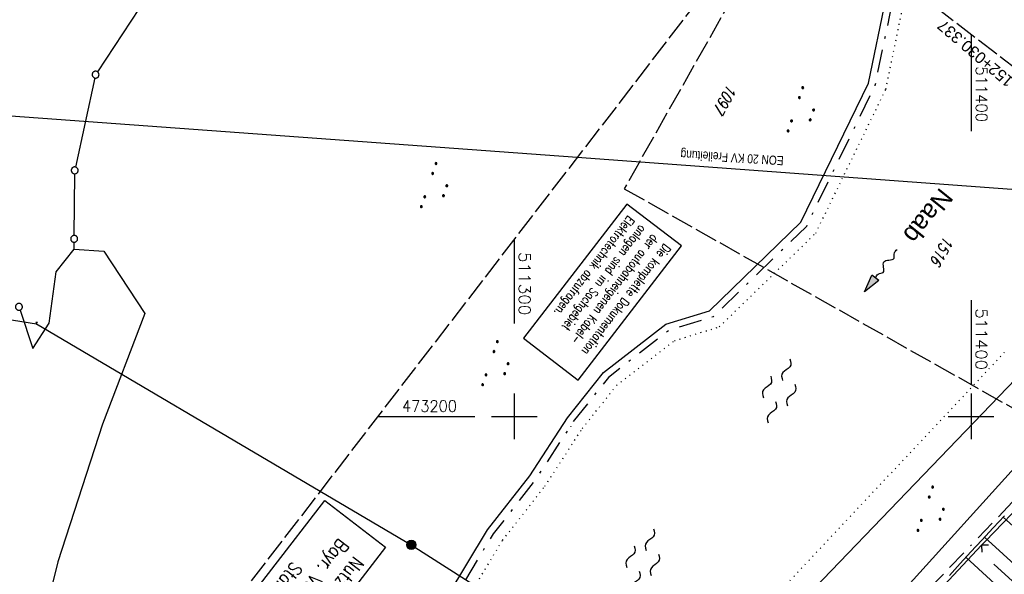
# Model space of a CAD drawing. Extents: x 510526 to 513920, y 467229 to 478797.
# Tile 212 of 256: x 511192 to 511407, y 473165 to 473287. Entities that reach past the tile are written whole.
import ezdxf
from ezdxf.enums import TextEntityAlignment as Align

# ---------------------------------------------------------------- set-up
doc = ezdxf.new("R2010")
doc.units = 0
doc.header["$LTSCALE"] = 10
doc.header["$MEASUREMENT"] = 0
for name, pattern in [('ACAD_ISO16W100', [73, 15, -6.5, 15, -6.5, 15, -7, 1, -7]), ('AUSGEZOGEN', [0]), ('LT00', [0]), ('LT08', [0.42, 0.2, -0.1, 0.02, -0.1]), ('LT14', [0.6, 0.5, -0.1]), ('PUNKTX2_STR', [0.6, 0.1, -0.5])]:
    doc.linetypes.add(name, pattern=pattern)
doc.layers.get('0').update_dxf_attribs({"linetype": 'LT00'})
for name, color, linetype in [('--FLIEßRICHTPFEIL', 180, 'Continuous'), ('--WASSER_GRENZE', 180, 'PUNKTX2_STR'), ('--WASSER_NUTZUNG', 180, 'Continuous'), ('-EL-020', 250, 'LT00'), ('BAB-KABEL', 220, 'ACAD_ISO16W100'), ('BAB-KABEL_TEXT_KASTEN', 224, 'Continuous'), ('DFK_AB_L', 21, 'LT00'), ('DFK_FLUR_NR', 250, 'LT00'), ('DFK_GZPKT', 250, 'LT00'), ('DFK_KATASTER', 250, 'LT00'), ('DFK_NUTZUNG', 250, 'LT00'), ('DFK_STAND', 22, 'LT00'), ('DFK_TOPO-SYM', 252, 'LT00'), ('GEMEINDEGRENZE', 3, 'LT08'), ('GEWÄSSERNAME', 255, 'Continuous'), ('STROM_FREILTG', 80, 'STROMFREILEITUNG'), ('STROM_TEXT', 80, 'Continuous'), ('V92_RASTER', 250, 'LT00'), ('V93_BOESCH', 250, 'LT00'), ('V93_BOSCHUNG', 250, 'LT00'), ('V93_RASTER', 250, 'LT00'), ('V93_ZAUN', 40, 'LT00')]:
    doc.layers.add(name, color=color, linetype=linetype)
doc.layers.add('-BLATT_92-RAND', color=7, linetype='LT14', plot=False)
doc.layers.add('-BLATT_93-RAND', color=7, linetype='LT14', plot=False)
doc.styles.add('Arial', font='ARIAL.TTF')
doc.styles.add('Beschrift', font='ARIAL.TTF')
doc.styles.add('ROMANS', font='romans.shx', dxfattribs={"width": 0.8})
doc.styles.get("Standard").update_dxf_attribs({"font": 'romans.shx'})
doc.styles.add('Strom', font='txt.shx')
doc.styles.add('Versorgungsltg', font='ARIAL.TTF', dxfattribs={"width": 0.8, "height": 2})
doc.linetypes.add('STROMFREILEITUNG', pattern='A,12.7,-5.5,["xx",Strom,S=2.5,R=0,X=-2.6,Y=-0.85],-4.35', length=22.55)

# ---------------------------------------------------------------- blocks, each defined once
blk = doc.blocks.new('SYMB7111')
at = {"color": 0, "linetype": 'ByBlock'}
for p, q in [((-0.13, 0.202919), (-0.13, 0.177081)), ((-0.125, 0.172895), (-0.125, 0.207105)), ((-0.12, 0.209164), (-0.12, 0.170836)), ((-0.115, 0.170204), (-0.115, 0.209796)), ((-0.11, 0.209164), (-0.11, 0.170836)), ((-0.105, 0.172895), (-0.105, 0.207105)), ((-0.1, 0.202919), (-0.1, 0.177081)), ((-0.095, 0.189874), (-0.095, 0.190146)), ((0.1, 0.202919), (0.1, 0.177081)), ((0.105, 0.172895), (0.105, 0.207105)), ((0.11, 0.209164), (0.11, 0.170836)), ((0.115, 0.170204), (0.115, 0.209796)), ((0.12, 0.209164), (0.12, 0.170836)), ((0.125, 0.172895), (0.125, 0.207105)), ((0.13, 0.202919), (0.13, 0.177081)), ((0.135, 0.189874), (0.135, 0.190146)), ((-0.515, -0.177081), (-0.515, -0.202919)), ((-0.51, -0.207105), (-0.51, -0.172895)), ((-0.505, -0.170836), (-0.505, -0.209164)), ((-0.5, -0.209796), (-0.5, -0.170204)), ((-0.495, -0.170836), (-0.495, -0.209164)), ((-0.49, -0.207105), (-0.49, -0.172895)), ((-0.485, -0.177081), (-0.485, -0.202919)), ((-0.48, -0.190126), (-0.48, -0.189854)), ((-0.285, -0.177081), (-0.285, -0.202919)), ((-0.28, -0.207105), (-0.28, -0.172895)), ((-0.275, -0.170836), (-0.275, -0.209164)), ((-0.27, -0.209796), (-0.27, -0.170204)), ((-0.265, -0.170836), (-0.265, -0.209164)), ((-0.26, -0.207105), (-0.26, -0.172895)), ((-0.255, -0.177081), (-0.255, -0.202919)), ((-0.25, -0.190126), (-0.25, -0.189854)), ((0.255, -0.177081), (0.255, -0.202919)), ((0.26, -0.207105), (0.26, -0.172895)), ((0.265, -0.170836), (0.265, -0.209164)), ((0.27, -0.209796), (0.27, -0.170204)), ((0.275, -0.170836), (0.275, -0.209164)), ((0.28, -0.207105), (0.28, -0.172895)), ((0.285, -0.177081), (0.285, -0.202919)), ((0.29, -0.190126), (0.29, -0.189854)), ((0.485, -0.177081), (0.485, -0.202919)), ((0.49, -0.207105), (0.49, -0.172895)), ((0.495, -0.170836), (0.495, -0.209164)), ((0.5, -0.209796), (0.5, -0.170204)), ((0.505, -0.170836), (0.505, -0.209164)), ((0.51, -0.207105), (0.51, -0.172895)), ((0.515, -0.177081), (0.515, -0.202919)), ((0.52, -0.190126), (0.52, -0.189854))]:
    blk.add_line(p, q, dxfattribs=at)
for points in [[(-0.095, 0.19), (-0.096981, 0.198678), (-0.10253, 0.205637), (-0.11055, 0.209499), (-0.11945, 0.209499), (-0.12747, 0.205637), (-0.133019, 0.198678), (-0.135, 0.19), (-0.133019, 0.181322), (-0.12747, 0.174363), (-0.11945, 0.170501), (-0.11055, 0.170501), (-0.10253, 0.174363), (-0.096981, 0.181322), (-0.095, 0.19)], [(0.135, 0.19), (0.133019, 0.198678), (0.12747, 0.205637), (0.11945, 0.209499), (0.11055, 0.209499), (0.10253, 0.205637), (0.096981, 0.198678), (0.095, 0.19), (0.096981, 0.181322), (0.10253, 0.174363), (0.11055, 0.170501), (0.11945, 0.170501), (0.12747, 0.174363), (0.133019, 0.181322), (0.135, 0.19)], [(-0.48, -0.19), (-0.481981, -0.181322), (-0.48753, -0.174363), (-0.49555, -0.170501), (-0.50445, -0.170501), (-0.51247, -0.174363), (-0.518019, -0.181322), (-0.52, -0.19), (-0.518019, -0.198678), (-0.51247, -0.205637), (-0.50445, -0.209499), (-0.49555, -0.209499), (-0.48753, -0.205637), (-0.481981, -0.198678), (-0.48, -0.19)], [(-0.25, -0.19), (-0.251981, -0.181322), (-0.25753, -0.174363), (-0.26555, -0.170501), (-0.27445, -0.170501), (-0.28247, -0.174363), (-0.288019, -0.181322), (-0.29, -0.19), (-0.288019, -0.198678), (-0.28247, -0.205637), (-0.27445, -0.209499), (-0.26555, -0.209499), (-0.25753, -0.205637), (-0.251981, -0.198678), (-0.25, -0.19)], [(0.29, -0.19), (0.288019, -0.181322), (0.28247, -0.174363), (0.27445, -0.170501), (0.26555, -0.170501), (0.25753, -0.174363), (0.251981, -0.181322), (0.25, -0.19), (0.251981, -0.198678), (0.25753, -0.205637), (0.26555, -0.209499), (0.27445, -0.209499), (0.28247, -0.205637), (0.288019, -0.198678), (0.29, -0.19)], [(0.52, -0.19), (0.518019, -0.181322), (0.51247, -0.174363), (0.50445, -0.170501), (0.49555, -0.170501), (0.48753, -0.174363), (0.481981, -0.181322), (0.48, -0.19), (0.481981, -0.198678), (0.48753, -0.205637), (0.49555, -0.209499), (0.50445, -0.209499), (0.51247, -0.205637), (0.518019, -0.198678), (0.52, -0.19)]]:
    blk.add_lwpolyline(points, dxfattribs=at)
blk = doc.blocks.new('SYMB7309')
at = {"color": 0, "linetype": 'ByBlock'}
for p, q in [((1.558, 3.279999), (-1.558, 3.28)), ((0, 0.5002), (0, 3.28))]:
    blk.add_line(p, q, dxfattribs=at)
for points in [[(-0.984, 3.526), (-1.558, 3.28), (-0.984, 3.034)], [(-0.031408, 0.499213), (-0.093728, 0.49134), (-0.15457, 0.475719), (-0.212975, 0.452595), (-0.268021, 0.422333), (-0.31884, 0.385411), (-0.36463, 0.342411), (-0.40467, 0.29401), (-0.438329, 0.240973), (-0.465074, 0.184136), (-0.484486, 0.124395), (-0.496256, 0.062692), (-0.5002, 0)], [(-0.5002, 0), (-0.496256, -0.062692), (-0.484486, -0.124395), (-0.465074, -0.184136), (-0.438329, -0.240973), (-0.404671, -0.29401), (-0.36463, -0.342411), (-0.31884, -0.385411), (-0.268021, -0.422333), (-0.212975, -0.452595), (-0.15457, -0.475719), (-0.093728, -0.49134), (-0.031408, -0.499213), (0.031408, -0.499213), (0.093728, -0.49134), (0.15457, -0.475719), (0.212975, -0.452595), (0.268021, -0.422333), (0.31884, -0.385411), (0.36463, -0.342411), (0.404671, -0.29401), (0.438329, -0.240973), (0.465075, -0.184136), (0.484486, -0.124395), (0.496256, -0.062692), (0.500201, 0)], [(0.5002, 0), (0.496256, 0.062692), (0.484485, 0.124395), (0.465074, 0.184136), (0.438329, 0.240973), (0.40467, 0.29401), (0.36463, 0.34241), (0.31884, 0.385411), (0.268021, 0.422333), (0.212975, 0.452595), (0.15457, 0.475719), (0.093728, 0.49134), (0.031408, 0.499213), (-0.031408, 0.499213)], [(0.984, 3.526), (1.558, 3.279999), (0.984, 3.034)]]:
    blk.add_lwpolyline(points, dxfattribs=at)
blk = doc.blocks.new('SYMB7301')
at = {"color": 0, "linetype": 'ByBlock'}
for p, q in [((-0.128693, 0), (0, 0.128693)), ((0, -0.128693), (-0.128693, 0)), ((0, 0.128693), (0.128693, 0)), ((0.128693, 0), (0, -0.128693)), ((0.000059, -0.009738), (0.000059, 0.009897)), ((-0.00901, -0.004339), (-0.002225, -0.009749))]:
    blk.add_line(p, q, dxfattribs=at)
for points in [[(-0.002225, 0.009749), (-0.00901, 0.004339), (-0.00901, -0.004339)], [(0.01, 0), (0.006235, 0.007818), (-0.002225, 0.009749)], [(-0.002225, -0.009749), (0.006235, -0.007818), (0.01, 0)]]:
    blk.add_lwpolyline(points, dxfattribs=at)
blk = doc.blocks.new('SYMB7010')
at = {"color": 0, "linetype": 'ByBlock'}
for points in [[(-0.031408, 0.499213), (-0.093728, 0.49134), (-0.15457, 0.475719), (-0.212975, 0.452595), (-0.268021, 0.422333), (-0.31884, 0.385411), (-0.36463, 0.342411), (-0.40467, 0.29401), (-0.438329, 0.240973), (-0.465074, 0.184136), (-0.484486, 0.124395), (-0.496256, 0.062692), (-0.5002, 0)], [(-0.5002, 0), (-0.496256, -0.062692), (-0.484486, -0.124395), (-0.465075, -0.184136), (-0.438329, -0.240973), (-0.404671, -0.29401), (-0.36463, -0.342411), (-0.31884, -0.385411), (-0.268021, -0.422333), (-0.212975, -0.452595), (-0.154571, -0.475719), (-0.093728, -0.49134), (-0.031408, -0.499213), (0.031408, -0.499213)], [(0.5002, 0), (0.496256, 0.062692), (0.484485, 0.124395), (0.465074, 0.184136), (0.438329, 0.240973), (0.40467, 0.29401), (0.36463, 0.342411), (0.31884, 0.385411), (0.268021, 0.422333), (0.212975, 0.452595), (0.15457, 0.475719), (0.093728, 0.49134), (0.031408, 0.499213), (-0.031408, 0.499213)], [(0.031408, -0.499213), (0.093728, -0.491341), (0.15457, -0.475719), (0.212975, -0.452595), (0.268021, -0.422333), (0.31884, -0.385411), (0.36463, -0.342411), (0.404671, -0.294011), (0.438329, -0.240974), (0.465075, -0.184136), (0.484486, -0.124395), (0.496256, -0.062692), (0.500201, 0)]]:
    blk.add_lwpolyline(points, dxfattribs=at)
blk = doc.blocks.new('SYMB7250')
at = {"color": 0, "linetype": 'ByBlock'}
for points in [[(-0.25, 0.28), (-0.208333, 0.308889), (-0.166667, 0.331111), (-0.125, 0.34), (-0.083333, 0.331111), (-0.041667, 0.308889), (0, 0.28)], [(0, 0.28), (0.041667, 0.251111), (0.083333, 0.228889), (0.125, 0.22), (0.166667, 0.228889), (0.208333, 0.251111), (0.25, 0.28)], [(-0.74, 0), (-0.698333, 0.028889), (-0.656667, 0.051111), (-0.615, 0.06), (-0.573333, 0.051111), (-0.531667, 0.028889), (-0.49, 0)], [(-0.49, 0), (-0.448333, -0.028889), (-0.406667, -0.051111), (-0.365, -0.06), (-0.323333, -0.051111), (-0.281667, -0.028889), (-0.24, 0)], [(0.24, 0), (0.281667, 0.028889), (0.323333, 0.051111), (0.365, 0.06), (0.406667, 0.051111), (0.448333, 0.028889), (0.49, 0)], [(0.49, 0), (0.531667, -0.028889), (0.573333, -0.051111), (0.615, -0.06), (0.656667, -0.051111), (0.698333, -0.028889), (0.74, 0)], [(-0.25, -0.28), (-0.208333, -0.251111), (-0.166667, -0.228889), (-0.125, -0.22), (-0.083333, -0.228889), (-0.041667, -0.251111), (0, -0.28)], [(0, -0.28), (0.041667, -0.308889), (0.083333, -0.331111), (0.125, -0.34), (0.166667, -0.331111), (0.208333, -0.308889), (0.25, -0.28)]]:
    blk.add_lwpolyline(points, dxfattribs=at)
blk = doc.blocks.new('FLIEßRICHTPFEIL')
at = {"layer": '--FLIEßRICHTPFEIL'}
blk.add_hatch(color=256, dxfattribs=at).paths.add_polyline_path([(-1.95, 0.4875), (-1.95, -0.4875), (0, 0)])
for p, q in [((-1.95, 0.4875), (-1.95, -0.4875)), ((-1.95, 0.4875), (0, 0)), ((0, 0), (-1.95, -0.4875))]:
    blk.add_line(p, q, dxfattribs=at)
at = {"layer": '--FLIEßRICHTPFEIL', "start_tangent": (-1, 0), "end_tangent": (-1, 0)}
blk.add_spline([(-1.95, 0), (-2.4375, 0), (-2.925, 0.325), (-3.4125, 0), (-3.9, -0.325), (-4.3875, 0), (-4.875, 0.325), (-5.3625, 0), (-5.85, 0)], degree=3, dxfattribs=at)
blk = doc.blocks.new('SYMB0024')
at = {"color": 0, "linetype": 'ByBlock'}
for p, q in [((-0.5, 0.5), (0, 0)), ((0, 0), (0.5, 0.5))]:
    blk.add_line(p, q, dxfattribs=at)

msp = doc.modelspace()

# ---------------------------------------------------------------- hatches: boundary and pattern name
at = {"layer": 'STROM_TEXT'}
h = msp.add_hatch(color=256, dxfattribs=at)
edge = h.paths.add_edge_path()
edge.add_arc((511277.43, 473171.85), 1, 0, 360)

# ---------------------------------------------------------------- linework, layer by layer
at = {"layer": '--WASSER_GRENZE', "ltscale": 0.2}
msp.add_line((511354.59, 473157.94), (511407.94, 473214.67), dxfattribs=at)
msp.add_lwpolyline([(511161.48, 473007.71), (511194.49, 473038.55), (511211.95, 473058.66), (511222.16, 473074.03), (511248.98, 473106.23), (511278.71, 473141.8), (511297.4, 473172.83), (511306.65, 473184.68), (511314.87, 473197.34), (511322.35, 473206.75), (511335.03, 473216.59), (511344.85, 473219.61), (511365.98, 473240.14), (511381.33, 473271.69), (511385.48, 473291.83), (511387.01, 473307.83), (511384.33, 473343.09), (511382.24, 473364.35)], dxfattribs=at)
at = {"layer": '-BLATT_92-RAND'}
msp.add_lwpolyline([(511779.03, 474055.25), (511324.06, 473249.87), (511573.95, 473108.71), (512028.91, 473914.09), (511779.03, 474055.25)], dxfattribs=at)
at = {"layer": '-BLATT_93-RAND'}
msp.add_lwpolyline([(511358.83, 473315.34), (510907.64, 472728.79), (511135.12, 472553.81), (511586.31, 473140.35), (511358.83, 473315.34)], dxfattribs=at)
at = {"layer": 'BAB-KABEL', "ltscale": 0.03, "flags": 128}
msp.add_lwpolyline([(513339.84, 477816.32), (513312.27, 477774.65), (513284.67, 477733), (513252.5, 477694.41), (513223.88, 477653.5), (513195.8, 477612.12), (513167.63, 477570.87), (513139.88, 477529.3), (513111.79, 477487.92), (513083.81, 477446.45), (513055.84, 477404.98), (513022.49, 477355.03), (513000.51, 477321.52), (512973.12, 477279.62), (512945.42, 477237.87), (512917.58, 477196.22), (512879.16, 477137.5), (512858.34, 477103.22), (512837.39, 477068.95), (512811.45, 477026.06), (512784.2, 476983.9), (512756.65, 476941.56), (512731.12, 476898.63), (512706.39, 476854.96), (512681.95, 476811.1), (512658.87, 476770.39), (512633.74, 476723.05), (512609.82, 476678.97), (512586.03, 476634.72), (512574.46, 476609.04), (512565.77, 476584.24), (512545.21, 476542.92), (512523.45, 476497.74), (512501.77, 476452.47), (512480.25, 476407.17), (512458.85, 476361.79), (512438.56, 476315.94), (512418.18, 476270.12), (512378.72, 476177.83), (512359.89, 476131.36), (512341.35, 476084.78), (512322.58, 476038.31), (512304.82, 475991.34), (512287.68, 475944.24), (512270.28, 475897.17), (512254.12, 475849.7), (512237.77, 475802.28), (512221.53, 475754.82), (512205.86, 475707.19), (512190.78, 475659.38), (512175.78, 475611.52), (512161.52, 475563.42), (512145.69, 475515.8), (512137.73, 475496.07), (512130.63, 475467.92), (512119.03, 475418.91), (512105.58, 475370.55), (512100.73, 475351.1), (512084.18, 475320.51), (512082.62, 475318.67), (512071.99, 475296.24), (512062.06, 475264.37), (512059.32, 475232.9), (512061.87, 475193.18), (512054.82, 475143.1), (512045.69, 475099.99), (512036.29, 475050.9), (512027.27, 475001.72), (512018.22, 474952.55), (512008.9, 474903.42), (512000.14, 474854.23), (511992.36, 474804.85), (511985.27, 474755.37), (511977.39, 474700.85), (511969.41, 474646.42), (511966.53, 474615.2), (511972.8, 474604.79), (511970.05, 474596.16), (511959.57, 474586.37), (511941.91, 474517.48), (511936.85, 474477.77), (511926.66, 474399.73), (511919.97, 474355.38), (511910.09, 474296.61), (511899.45, 474238.13), (511883.78, 474152.68), (511870.29, 474094), (511857.13, 474053.88), (511852.78, 474012.45), (511853.17, 473966.86), (511852.49, 473957.15), (511851.31, 473949.66), (511841.69, 473942.06), (511825.82, 473895.23), (511826.65, 473894.12), (511810.9, 473851.95), (511793.57, 473805.03), (511775.28, 473758.36), (511755.12, 473712.47), (511734.05, 473667.01), (511712.23, 473621.97), (511689.5, 473577.27), (511665.16, 473533.5), (511639.85, 473490.24), (511612.91, 473448.14), (511601.59, 473431.81), (511558.05, 473366.07), (511514.89, 473306.01), (511484.06, 473267.45), (511450.63, 473224.7), (511393.07, 473164.53), (511363.02, 473132.87), (511308.52, 473076.45), (511275.57, 473040.36), (511243.01, 473009.33), (511235.22, 472986.05), (511231.03, 472981.06), (511075.99, 472813.11), (511070.24, 472807.3), (511057.8, 472797.51), (511038.03, 472769.96), (511010.69, 472730.53), (510983.88, 472687.19), (510959.58, 472643.76), (510934.3, 472604.33), (510904.8, 472574.33), (510913.91, 472558.29), (510911.7, 472550.67), (510911.23, 472549.24), (510895.97, 472514.71), (510882.66, 472477.92), (510872.4, 472460.75), (510857.5, 472432.35), (510836.1, 472381.12), (510836.28, 472368.89), (510832.94, 472355.97), (510830.18, 472332.03), (510848.22, 472325.54), (510838.51, 472271.42), (510831.97, 472215.43), (510830.7, 472169.39), (510828.83, 472118.66), (510829.08, 472067.62), (510833.95, 472011.74), (510842.44, 471951.44), (510849.98, 471906.34), (510856.18, 471866.27), (510867.23, 471812.82), (510879.85, 471762.88), (510891.51, 471713.81), (510903.79, 471665.07), (510916.06, 471616.28), (510929.64, 471568.08), (510950.96, 471501.37), (510971.61, 471429.82), (510974.35, 471422.76), (510989.55, 471366.87), (511004.5, 471314.2), (511016.36, 471270.84), (511026.28, 471232.42), (511039.24, 471184.15), (511056.6, 471116.88), (511065.91, 471078.27), (511077.6, 471030.01), (511089.22, 470981.62), (511098.91, 470932.89), (511107.16, 470884.03), (511116.15, 470835.04), (511125.08, 470786.06), (511133.15, 470736.97), (511137.3, 470706.32), (511129.89, 470689.71), (511129.54, 470684.61), (511132.44, 470671.58), (511143.11, 470670.95), (511145.78, 470638.26), (511151.08, 470588.89), (511155.98, 470539.42), (511159.51, 470489.78), (511162.63, 470440.14), (511165.94, 470390.62), (511167.84, 470340.94), (511167.81, 470291.24), (511167.77, 470272.42), (511169.19, 470243.96), (511168.97, 470223.34), (511163.73, 470203.87), (511151.46, 470170.12), (511152.4, 470145.76), (511161.63, 470107.32), (511162.26, 470078.65), (511157.08, 470021.39), (511153.97, 469975.78), (511150.23, 469924.11), (511146.61, 469878.37), (511141.04, 469826.73), (511133.85, 469745.04), (511131.82, 469700.02), (511128.93, 469655.17), (511125.19, 469595.29), (511130.66, 469554.69), (511130.4, 469544.67), (511121.69, 469477.4)], dxfattribs=at)
at = {"layer": 'BAB-KABEL_TEXT_KASTEN', "linetype": 'AUSGEZOGEN'}
msp.add_lwpolyline([(511324.62, 473246.51), (511302.02, 473217.13), (511313.96, 473207.95), (511336.55, 473237.33)], close=True, dxfattribs=at)
at = {"layer": 'DFK_AB_L'}
msp.add_line((511365.24, 473139.79), (511454.22, 473238.29), dxfattribs=at)
at = {"layer": 'DFK_KATASTER'}
for p, q in [((511377.51, 473272.99), (511381.52, 473292.43)), ((511217.87, 473289.36), (511208.71, 473275.5)), ((511208.14, 473274.14), (511203.89, 473254.63)), ((511362.69, 473242.52), (511377.51, 473272.99)), ((511203.62, 473239.65), (511203.72, 473253.15)), ((511342.75, 473223.15), (511362.69, 473242.52)), ((511203.59, 473236.66), (511203.6, 473238.15)), ((511199.7, 473231.65), (511203.59, 473236.66)), ((511203.59, 473236.66), (511210.1, 473236.2)), ((511210.1, 473236.2), (511219.08, 473222.55)), ((511198.1, 473220.4), (511199.7, 473231.65)), ((511191.76, 473223.28), (511194.55, 473214.85)), ((511219.08, 473222.55), (511209.78, 473198.3)), ((511333.16, 473220.2), (511342.75, 473223.15)), ((511194.55, 473214.85), (511198.1, 473220.4)), ((511319.52, 473209.62), (511333.16, 473220.2)), ((511311.62, 473199.68), (511319.52, 473209.62)), ((511411.6, 473210.11), (511358.23, 473154.64)), ((511303.39, 473187), (511311.62, 473199.68)), ((511209.78, 473198.3), (511200.01, 473168.1)), ((511294.1, 473175.1), (511303.39, 473187)), ((511275.44, 473144.13), (511294.1, 473175.1)), ((511200.01, 473168.1), (511195.87, 473151.13))]:
    msp.add_line(p, q, dxfattribs=at)
at = {"layer": 'DFK_STAND'}
msp.add_lwpolyline([(511271.79, 473171.33), (511237.04, 473126.15), (511223.71, 473136.4), (511258.47, 473181.58)], close=True, dxfattribs=at)
at = {"layer": 'GEMEINDEGRENZE', "ltscale": 2.5, "flags": 128}
msp.add_lwpolyline([(512449.04, 475402.04), (512420.18, 475407.56), (512394.81, 475414.05), (512349.27, 475430.89), (512332.55, 475438.84), (512267.81, 475490.73), (512251.31, 475522.19), (512242.37, 475555.3), (512229.97, 475584.98), (512227.01, 475610.4), (512238.86, 475661.14), (512275.55, 475791.69), (512297.96, 475860.4), (512299.32, 475864.34), (512322.1, 475898.59), (512340.39, 475931.96), (512366.59, 476019.31), (512318.09, 476028.59), (512312.28, 476031.12), (512305.69, 476033.81), (512287.82, 475996.96), (512243.16, 475928.69), (512232.75, 475919.29), (512200.58, 475820.9), (512193.73, 475799.02), (512174.8, 475704.06), (512153.08, 475591.51), (512137.53, 475520.72), (512131.52, 475505.41), (512079.51, 475365.74), (512045.16, 475285.06), (511996.85, 475193.51), (511968.58, 475139.95), (511923.93, 475031.14), (511909.15, 474966.23), (511901.23, 474898.74), (511940.21, 474729.59), (511948.11, 474671.17), (511959.93, 474649.28), (511949.37, 474579.35), (511923.59, 474424.01), (511922.29, 474397.28), (511902.07, 474265.53), (511883.42, 474171.19), (511840.83, 474046.67), (511811.06, 474002.19), (511789.86, 473974.02), (511738.64, 473910.57), (511734.93, 473905.97), (511711.9, 473880.46), (511676.78, 473841.54), (511661.06, 473825.37), (511656.15, 473820.18), (511647.79, 473811.31), (511604.86, 473771.83), (511589.09, 473758.2), (511554.15, 473690.45), (511530.62, 473670.04), (511510.61, 473640.16), (511417.15, 473647.45), (511399.93, 473617.63), (511399.3, 473598.99), (511391.57, 473572.16), (511385.53, 473532.59), (511382.42, 473506.57), (511379.56, 473490.69), (511376.76, 473467.53), (511377.2, 473446.76), (511375.16, 473429.8), (511374.8, 473404.87), (511375.41, 473387.27), (511377.46, 473378.27), (511379.75, 473364.15), (511381.83, 473342.87), (511384.51, 473307.86), (511383.01, 473292.21), (511378.94, 473272.5), (511363.92, 473241.63), (511343.54, 473221.82), (511333.86, 473218.85), (511320.58, 473208.55), (511312.84, 473198.8), (511304.61, 473186.13), (511295.34, 473174.25), (511276.67, 473143.26), (511247.06, 473107.83), (511220.15, 473075.52), (511209.96, 473060.18), (511192.69, 473040.29), (511159.71, 473009.47), (511137.79, 472985.62), (511138.23, 472997.66), (511133.95, 473001.3), (511127.75, 472996.4), (511117.54, 472978.81), (511095.45, 472960.68), (511068.72, 472945.37), (511062.62, 472935.67), (511054.27, 472932.27), (511004.99, 472918.68), (510993.39, 472905.55), (510985.6, 472889.86), (510969.16, 472866.89), (510956.82, 472847.22), (510952.63, 472840.3), (510942.14, 472834.76), (510925.19, 472825.03), (510922.97, 472827.25), (510875.46, 472874.79), (510825.13, 472925.2), (510821.3, 472929.06), (510869.78, 472985.54), (510927.92, 473053.12), (510935.97, 473062.47), (510982.9, 473117.01), (510983.35, 473117.61), (510990.27, 473126.7), (510995.26, 473137.2), (510997.98, 473148.98), (510999.63, 473159.45), (511014.29, 473252.43)], dxfattribs=at)
at = {"layer": 'STROM_FREILTG', "ltscale": 0.1, "flags": 128}
for points in [[(511108.63, 473271.78), (511313.77, 473256.76)], [(511100.34, 473235.45), (511195.39, 473220.26), (511257.5, 473183.61)]]:
    msp.add_lwpolyline(points, dxfattribs=at)
at = {"layer": 'STROM_FREILTG', "ltscale": 0.1}
for points in [[(511313.77, 473256.76), (511441.6, 473247.4), (511557.98, 473239.33), (511644.26, 473233.18)], [(511257.5, 473183.61), (511277.43, 473171.85), (511405.82, 473089.82), (511479.27, 473047.55), (511503.45, 473032.63)]]:
    msp.add_lwpolyline(points, dxfattribs=at)
at = {"layer": 'STROM_TEXT'}
msp.add_circle((511277.43, 473171.85), 1, dxfattribs=at)
at = {"layer": 'V92_RASTER'}
msp.add_line((511400, 473225.48), (511400, 473206.98), dxfattribs=at)
at = {"layer": 'V93_BOESCH'}
msp.add_lwpolyline([(511395.24, 473165.16), (511397.59, 473167.75), (511399.95, 473170.33), (511402.31, 473172.9), (511404.79, 473175.57), (511407.28, 473178.22)], dxfattribs=at)
at = {"layer": 'V93_BOSCHUNG'}
for p, q in [((511415.15, 473170.5), (511407.01, 473177.94)), ((511411.09, 473166.08), (511402.92, 473173.55)), ((511407.03, 473161.65), (511398.85, 473169.14)), ((511409.06, 473163.87), (511404.97, 473167.61))]:
    msp.add_line(p, q, dxfattribs=at)
at = {"layer": 'V93_RASTER'}
for p, q in [((511400, 473283.66), (511400, 473262.47)), ((511300, 473220.36), (511300, 473238.86)), ((511300, 473195), (511300, 473205)), ((511400, 473205), (511400, 473195)), ((511270.11, 473200), (511291.3, 473200)), ((511295, 473200), (511305, 473200)), ((511395, 473200), (511405, 473200))]:
    msp.add_line(p, q, dxfattribs=at)
at = {"layer": 'V93_ZAUN'}
msp.add_line((511402.3, 473171.75), (511392.02, 473160.83), dxfattribs=at)
msp.add_lwpolyline([(511412.67, 473182.6), (511403.17, 473172.67), (511402.3, 473171.75)], dxfattribs=at)

# ---------------------------------------------------------------- block references
at = {"layer": '--FLIEßRICHTPFEIL', "xscale": 2.000000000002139, "yscale": 2.000000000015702, "zscale": 2, "rotation": 232.6394370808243}
msp.add_blockref('FLIEßRICHTPFEIL', (511376.68, 473227.28), dxfattribs=at)
at = {"layer": '--WASSER_NUTZUNG', "xscale": 9.999999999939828, "yscale": 10.00000000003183, "zscale": 10, "rotation": 251.2882999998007}
for p in [(511357.96, 473205.56), (511328.08, 473168.37)]:
    msp.add_blockref('SYMB7250', p, dxfattribs=at)
at = {"layer": 'DFK_GZPKT', "xscale": 1.499999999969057, "yscale": 1.5, "zscale": 1.5, "rotation": 251.2881100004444}
for p in [(511208.3, 473274.87), (511203.73, 473253.9), (511203.61, 473238.9), (511191.52, 473223.99)]:
    msp.add_blockref('SYMB7010', p, dxfattribs=at)
at = {"layer": 'DFK_NUTZUNG', "yscale": 10, "zscale": 10, "rotation": 251.28826}
for p, xscale in [((511363.33, 473266.67), 9.999999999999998), ((511283.04, 473250.05), 10), ((511296.45, 473211.04), 10), ((511391.76, 473179.15), 9.99999999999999)]:
    msp.add_blockref('SYMB7111', p, dxfattribs=dict(at, xscale=xscale))
at = {"layer": 'DFK_TOPO-SYM', "xscale": 0.1, "yscale": 0.1, "zscale": 0.1, "rotation": 359.99968}
for name, p in [('SYMB7309', (511195.39, 473220.26)), ('SYMB7301', (511312.35, 473197.73))]:
    msp.add_blockref(name, p, dxfattribs=at)
at = {"layer": 'V93_ZAUN', "xscale": 2.100000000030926, "yscale": 2.100000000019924, "zscale": 2.1, "rotation": 226.7182821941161}
msp.add_blockref('SYMB0024', (511402.3, 473171.75), dxfattribs=at)

# ---------------------------------------------------------------- texts
at = {"layer": '-EL-020', "style": 'Arial'}
msp.add_text(' km 152+030.337', height=2.5, rotation=-220.4904, dxfattribs=at).set_placement((511414.57, 473269.52))
at = {"layer": 'BAB-KABEL_TEXT_KASTEN', "insert": (511334.41, 473236.79), "char_height": 2, "width": 33.7438, "attachment_point": 1, "rotation": 232.4312, "style": 'ROMANS'}
msp.add_mtext('{\\W0.75;Die komplette Dokumentation der autobahneigenen Kabel-\\Panlagen sind im Sachgebiet Elektrotechnik abzufragen.}', dxfattribs=at)
at = {"layer": 'DFK_FLUR_NR', "oblique": 13.754, "width": 0.75}
for s, p in [('1097', (511346.7, 473272.94)), ('1516', (511394.16, 473239.69))]:
    msp.add_text(s, height=2.5, rotation=240.5376, dxfattribs=at).set_placement(p)
at = {"layer": 'DFK_STAND', "insert": (511253.35, 473149.56), "char_height": 3, "width": 55.058, "attachment_point": 2, "rotation": 232.4313, "style": 'Versorgungsltg'}
msp.add_mtext('{\\Fromans|c0;Nutzung der Basisdaten der Bayr. Vermessungsverwaltung\\PStand April 2005}', dxfattribs=at)
at = {"layer": 'GEWÄSSERNAME', "style": 'Beschrift'}
msp.add_text('Naab', height=4, rotation=231.1576, dxfattribs=at).set_placement((511393.22, 473250.33))
at = {"layer": 'STROM_TEXT', "style": 'Versorgungsltg', "width": 0.8}
msp.add_text('EON 20 KV Freileitung', height=2, rotation=176.5746, dxfattribs=at).set_placement((511347.71, 473257.67), align=Align.CENTER)
at = {"layer": 'V92_RASTER', "width": 1.05}
msp.add_text(' 511400', height=2.5, rotation=270.0018, dxfattribs=at).set_placement((511401, 473225.48))
at = {"layer": 'V93_RASTER'}
for s, rotation, width, p in [(' 511400', 270.002, 0.95, (511401.03, 473278.33)), (' 511300', 270.002, 1.08, (511301, 473237.86)), (' 473200', 0.002, 0.934, (511273.8, 473201))]:
    msp.add_text(s, height=2.5, rotation=rotation, dxfattribs=dict(at, width=width)).set_placement(p)

doc.saveas('drawing.dxf')
